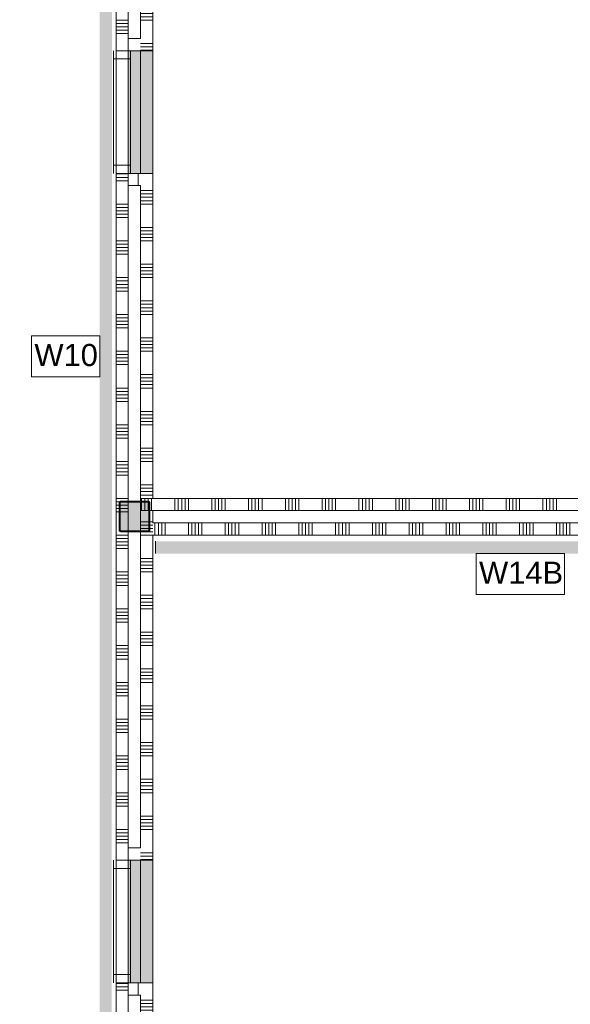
# Model space of a CAD drawing. Header units: millimetres. Extents: x -850 to 154668, y -80411 to 71019.
# Tile 227 of 236: x 88925 to 93413, y 9075 to 17103. Entities that reach past the tile are written whole.
import ezdxf

# ---------------------------------------------------------------- set-up
doc = ezdxf.new("R2010")
doc.units = ezdxf.units.MM
doc.header["$MEASUREMENT"] = 0
for name, color, linetype in [('New_22 NC Binnenwanden', 7, 'Continuous'), ('New_22 NC Binnenwanden Afdek-arcering', 7, 'Continuous'), ('New_22 NC Binnenwanden Doorsnede-arcering', 7, 'Continuous'), ('New_22 NC Binnenwanden Laagscheidingslijnen', 7, 'Continuous'), ('New_22 NC Binnenwanden Ramen', 7, 'Continuous'), ('New_Info Wandafwerking aanduiding', 7, 'Continuous'), ('New_Info Wandafwerking aanduiding Doorsnede-arcering', 7, 'Continuous'), ('New_Z Ruimtefuncties Zone omranding', 7, 'Continuous'), ('S-COLS-____-OTLN.RVT S', 7, 'Continuous'), ('S-COLS-____-OTLN.RVT S 2D arcering', 7, 'Continuous')]:
    doc.layers.add(name, color=color, linetype=linetype)
doc.styles.add('GENERATED_STYLE_1', font='arial.ttf')

# ---------------------------------------------------------------- blocks, each defined once
blk = doc.blocks.new('*X39')
at = {"layer": 'New_22 NC Binnenwanden Doorsnede-arcering', "color": 254, "linetype": 'Continuous', "lineweight": 0, "true_color": 0xe9ebeb}
for p, q in [((90190.3, 13195.6), (90190.3, 13200)), ((90190.3, 13100), (90190.3, 13195.6)), ((90217.7, 13195.6), (90217.7, 13200)), ((90217.7, 13100), (90217.7, 13195.6)), ((90245.1, 13195.6), (90245.1, 13200)), ((90245.1, 13100), (90245.1, 13195.6)), ((90272.6, 13195.6), (90272.6, 13200)), ((90272.6, 13100), (90272.6, 13195.6)), ((90300, 13195.6), (90300, 13200)), ((90300, 13100), (90300, 13195.6)), ((90490.3, 13195.6), (90490.3, 13200)), ((90490.3, 13100), (90490.3, 13195.6)), ((90517.7, 13195.6), (90517.7, 13200)), ((90517.7, 13100), (90517.7, 13195.6)), ((90545.1, 13195.6), (90545.1, 13200)), ((90545.1, 13100), (90545.1, 13195.6)), ((90572.6, 13195.6), (90572.6, 13200)), ((90572.6, 13100), (90572.6, 13195.6)), ((90600, 13195.6), (90600, 13200)), ((90600, 13100), (90600, 13195.6)), ((90790.3, 13195.6), (90790.3, 13200)), ((90790.3, 13100), (90790.3, 13195.6)), ((90817.7, 13195.6), (90817.7, 13200)), ((90817.7, 13100), (90817.7, 13195.6)), ((90845.1, 13195.6), (90845.1, 13200)), ((90845.1, 13100), (90845.1, 13195.6)), ((90872.6, 13195.6), (90872.6, 13200)), ((90872.6, 13100), (90872.6, 13195.6)), ((90900, 13195.6), (90900, 13200)), ((90900, 13100), (90900, 13195.6)), ((91090.3, 13195.6), (91090.3, 13200)), ((91090.3, 13100), (91090.3, 13195.6)), ((91117.7, 13195.6), (91117.7, 13200)), ((91117.7, 13100), (91117.7, 13195.6)), ((91145.1, 13195.6), (91145.1, 13200)), ((91145.1, 13100), (91145.1, 13195.6)), ((91172.6, 13195.6), (91172.6, 13200)), ((91172.6, 13100), (91172.6, 13195.6)), ((91200, 13195.6), (91200, 13200)), ((91200, 13100), (91200, 13195.6)), ((91390.3, 13195.6), (91390.3, 13200)), ((91390.3, 13100), (91390.3, 13195.6)), ((91417.7, 13195.6), (91417.7, 13200)), ((91417.7, 13100), (91417.7, 13195.6)), ((91445.1, 13195.6), (91445.1, 13200)), ((91445.1, 13100), (91445.1, 13195.6)), ((91472.6, 13195.6), (91472.6, 13200)), ((91472.6, 13100), (91472.6, 13195.6)), ((91500, 13195.6), (91500, 13200)), ((91500, 13100), (91500, 13195.6)), ((91690.3, 13195.6), (91690.3, 13200)), ((91690.3, 13100), (91690.3, 13195.6)), ((91717.7, 13195.6), (91717.7, 13200)), ((91717.7, 13100), (91717.7, 13195.6)), ((91745.1, 13195.6), (91745.1, 13200)), ((91745.1, 13100), (91745.1, 13195.6)), ((91772.6, 13195.6), (91772.6, 13200)), ((91772.6, 13100), (91772.6, 13195.6)), ((91800, 13195.6), (91800, 13200)), ((91800, 13100), (91800, 13195.6)), ((91990.3, 13195.6), (91990.3, 13200)), ((91990.3, 13100), (91990.3, 13195.6)), ((92017.7, 13195.6), (92017.7, 13200)), ((92017.7, 13100), (92017.7, 13195.6)), ((92045.1, 13195.6), (92045.1, 13200)), ((92045.1, 13100), (92045.1, 13195.6)), ((92072.6, 13195.6), (92072.6, 13200)), ((92072.6, 13100), (92072.6, 13195.6)), ((92100, 13195.6), (92100, 13200)), ((92100, 13100), (92100, 13195.6)), ((92290.3, 13195.6), (92290.3, 13200)), ((92290.3, 13100), (92290.3, 13195.6)), ((92317.7, 13195.6), (92317.7, 13200)), ((92317.7, 13100), (92317.7, 13195.6)), ((92345.1, 13195.6), (92345.1, 13200)), ((92345.1, 13100), (92345.1, 13195.6)), ((92372.6, 13195.6), (92372.6, 13200)), ((92372.6, 13100), (92372.6, 13195.6)), ((92400, 13195.6), (92400, 13200)), ((92400, 13100), (92400, 13195.6)), ((92590.3, 13195.6), (92590.3, 13200)), ((92590.3, 13100), (92590.3, 13195.6)), ((92617.7, 13195.6), (92617.7, 13200)), ((92617.7, 13100), (92617.7, 13195.6)), ((92645.1, 13195.6), (92645.1, 13200)), ((92645.1, 13100), (92645.1, 13195.6)), ((92672.6, 13195.6), (92672.6, 13200)), ((92672.6, 13100), (92672.6, 13195.6)), ((92700, 13195.6), (92700, 13200)), ((92700, 13100), (92700, 13195.6)), ((92890.3, 13195.6), (92890.3, 13200)), ((92890.3, 13100), (92890.3, 13195.6)), ((92917.7, 13195.6), (92917.7, 13200)), ((92917.7, 13100), (92917.7, 13195.6)), ((92945.1, 13195.6), (92945.1, 13200)), ((92945.1, 13100), (92945.1, 13195.6)), ((92972.6, 13195.6), (92972.6, 13200)), ((92972.6, 13100), (92972.6, 13195.6)), ((93000, 13195.6), (93000, 13200)), ((93000, 13100), (93000, 13195.6)), ((93190.3, 13195.6), (93190.3, 13200)), ((93190.3, 13100), (93190.3, 13195.6)), ((93217.7, 13195.6), (93217.7, 13200)), ((93217.7, 13100), (93217.7, 13195.6)), ((93245.1, 13195.6), (93245.1, 13200)), ((93245.1, 13100), (93245.1, 13195.6)), ((93272.6, 13195.6), (93272.6, 13200)), ((93272.6, 13100), (93272.6, 13195.6)), ((93300, 13195.6), (93300, 13200)), ((93300, 13100), (93300, 13195.6))]:
    blk.add_line(p, q, dxfattribs=at)
blk = doc.blocks.new('*X41')
at = {"layer": 'New_22 NC Binnenwanden Doorsnede-arcering', "color": 254, "linetype": 'Continuous', "lineweight": 0, "true_color": 0xe9ebeb}
for p, q in [((89917.7, 13195.6), (89917.7, 13200)), ((89917.7, 13175), (89917.7, 13195.6)), ((89945.1, 13195.6), (89945.1, 13200)), ((89945.1, 13175), (89945.1, 13195.6)), ((89972.6, 13195.6), (89972.6, 13200)), ((89972.6, 13173.5), (89972.6, 13195.6)), ((90000, 13195.6), (90000, 13200)), ((90000, 13100), (90000, 13195.6))]:
    blk.add_line(p, q, dxfattribs=at)
blk = doc.blocks.new('*X42')
at = {"layer": 'New_22 NC Binnenwanden Doorsnede-arcering', "color": 254, "linetype": 'Continuous', "lineweight": 0, "true_color": 0xe9ebeb}
for p, q in [((89917.7, 13100), (89917.7, 13167)), ((89945.1, 13100), (89945.1, 13167)), ((89972.6, 13100), (89972.6, 13165.5))]:
    blk.add_line(p, q, dxfattribs=at)
blk = doc.blocks.new('Wall_5_1', base_point=(90010, 13200))
at = {"layer": 'New_22 NC Binnenwanden', "color": 8, "linetype": 'Continuous', "lineweight": 0, "true_color": 0x778488}
for p, q in [((89910, 13200), (89910, 13175)), ((89910, 13167), (89910, 13100))]:
    blk.add_line(p, q, dxfattribs=at)
at = {"layer": 'New_22 NC Binnenwanden', "color": 8, "linetype": 'Continuous', "lineweight": 0, "true_color": 0x778488, "flags": 128}
for points in [[(99110, 13200), (90010, 13200)], [(90010, 13100), (98835, 13100)]]:
    blk.add_lwpolyline(points, dxfattribs=at)
at = {"layer": 'New_22 NC Binnenwanden Laagscheidingslijnen', "color": 8, "linetype": 'Continuous', "lineweight": 0, "true_color": 0x778488}
for p, q in [((90010, 13200), (89910, 13200)), ((89910, 13100), (89977, 13100)), ((89985, 13100), (90010, 13100))]:
    blk.add_line(p, q, dxfattribs=at)
at = {"layer": 'New_22 NC Binnenwanden', "color": 8, "lineweight": 0, "true_color": 0x778488}
for name in ['*X41', '*X42', '*X39']:
    blk.add_blockref(name, (0, 0), dxfattribs=at)
blk = doc.blocks.new('*X46')
at = {"layer": 'New_22 NC Binnenwanden Doorsnede-arcering', "color": 254, "linetype": 'Continuous', "lineweight": 0, "true_color": 0xe9ebeb}
for p, q in [((89810, 9245.1), (89710, 9245.1)), ((89810, 9217.7), (89710, 9217.7)), ((89810, 9190.3), (89710, 9190.3)), ((89810, 9000), (89710, 9000)), ((89810, 8972.6), (89710, 8972.6)), ((89810, 8945.1), (89710, 8945.1)), ((89810, 8917.7), (89710, 8917.7)), ((89810, 8890.3), (89710, 8890.3)), ((89735, 8700), (89710, 8700)), ((89735, 8672.6), (89710, 8672.6)), ((89735, 8645.1), (89710, 8645.1)), ((89735, 8617.7), (89710, 8617.7)), ((89735.3, 8590.3), (89710, 8590.3))]:
    blk.add_line(p, q, dxfattribs=at)
blk = doc.blocks.new('*X47')
at = {"layer": 'New_22 NC Binnenwanden Doorsnede-arcering', "color": 254, "linetype": 'Continuous', "lineweight": 0, "true_color": 0xe9ebeb}
for p, q in [((89810, 15845.1), (89710, 15845.1)), ((89810, 15817.7), (89710, 15817.7)), ((89810, 15790.3), (89710, 15790.3)), ((89810, 15600), (89710, 15600)), ((89810, 15572.6), (89710, 15572.6)), ((89810, 15545.1), (89710, 15545.1)), ((89810, 15517.7), (89710, 15517.7)), ((89810, 15490.3), (89710, 15490.3)), ((89810, 15300), (89710, 15300)), ((89810, 15272.6), (89710, 15272.6)), ((89810, 15245.1), (89710, 15245.1)), ((89810, 15217.7), (89710, 15217.7)), ((89810, 15190.3), (89710, 15190.3)), ((89810, 15000), (89710, 15000)), ((89810, 14972.6), (89710, 14972.6)), ((89810, 14945.1), (89710, 14945.1)), ((89810, 14917.7), (89710, 14917.7)), ((89810, 14890.3), (89710, 14890.3)), ((89810, 14700), (89710, 14700)), ((89810, 14672.6), (89710, 14672.6)), ((89810, 14645.1), (89710, 14645.1)), ((89810, 14617.7), (89710, 14617.7)), ((89810, 14590.3), (89710, 14590.3)), ((89810, 14400), (89710, 14400)), ((89810, 14372.6), (89710, 14372.6)), ((89810, 14345.1), (89710, 14345.1)), ((89810, 14317.7), (89710, 14317.7)), ((89810, 14290.3), (89710, 14290.3)), ((89810, 14100), (89710, 14100)), ((89810, 14072.6), (89710, 14072.6)), ((89810, 14045.1), (89710, 14045.1)), ((89810, 14017.7), (89710, 14017.7)), ((89810, 13990.3), (89710, 13990.3)), ((89810, 13800), (89710, 13800)), ((89810, 13772.6), (89710, 13772.6)), ((89810, 13745.1), (89710, 13745.1)), ((89810, 13717.7), (89710, 13717.7)), ((89810, 13690.3), (89710, 13690.3)), ((89810, 13500), (89710, 13500)), ((89810, 13472.6), (89710, 13472.6)), ((89810, 13445.1), (89710, 13445.1)), ((89810, 13417.7), (89710, 13417.7)), ((89810, 13390.3), (89710, 13390.3)), ((89810, 13200), (89710, 13200)), ((89745.1, 13172.6), (89710, 13172.6)), ((89735, 13145.1), (89710, 13145.1)), ((89735, 13117.7), (89710, 13117.7)), ((89735, 13090.3), (89710, 13090.3)), ((89810, 12900), (89710, 12900)), ((89810, 12872.6), (89710, 12872.6)), ((89810, 12845.1), (89710, 12845.1)), ((89810, 12817.7), (89710, 12817.7)), ((89810, 12790.3), (89710, 12790.3)), ((89810, 12600), (89710, 12600)), ((89810, 12572.6), (89710, 12572.6)), ((89810, 12545.1), (89710, 12545.1)), ((89810, 12517.7), (89710, 12517.7)), ((89810, 12490.3), (89710, 12490.3)), ((89810, 12300), (89710, 12300)), ((89810, 12272.6), (89710, 12272.6)), ((89810, 12245.1), (89710, 12245.1)), ((89810, 12217.7), (89710, 12217.7)), ((89810, 12190.3), (89710, 12190.3)), ((89810, 12000), (89710, 12000)), ((89810, 11972.6), (89710, 11972.6)), ((89810, 11945.1), (89710, 11945.1)), ((89810, 11917.7), (89710, 11917.7)), ((89810, 11890.3), (89710, 11890.3)), ((89810, 11700), (89710, 11700)), ((89810, 11672.6), (89710, 11672.6)), ((89810, 11645.1), (89710, 11645.1)), ((89810, 11617.7), (89710, 11617.7)), ((89810, 11590.3), (89710, 11590.3)), ((89810, 11400), (89710, 11400)), ((89810, 11372.6), (89710, 11372.6)), ((89810, 11345.1), (89710, 11345.1)), ((89810, 11317.7), (89710, 11317.7)), ((89810, 11290.3), (89710, 11290.3)), ((89810, 11100), (89710, 11100)), ((89810, 11072.6), (89710, 11072.6)), ((89810, 11045.1), (89710, 11045.1)), ((89810, 11017.7), (89710, 11017.7)), ((89810, 10990.3), (89710, 10990.3)), ((89810, 10800), (89710, 10800)), ((89810, 10772.6), (89710, 10772.6)), ((89810, 10745.1), (89710, 10745.1)), ((89810, 10717.7), (89710, 10717.7)), ((89810, 10690.3), (89710, 10690.3)), ((89810, 10500), (89710, 10500)), ((89810, 10472.6), (89710, 10472.6)), ((89810, 10445.1), (89710, 10445.1)), ((89810, 10417.7), (89710, 10417.7)), ((89810, 10390.3), (89710, 10390.3))]:
    blk.add_line(p, q, dxfattribs=at)
blk = doc.blocks.new('*X50')
at = {"layer": 'New_22 NC Binnenwanden Doorsnede-arcering', "color": 254, "linetype": 'Continuous', "lineweight": 0, "true_color": 0xe9ebeb}
for p, q in [((89735, 17400), (89710, 17400)), ((89735, 17372.6), (89710, 17372.6)), ((89735, 17345.1), (89710, 17345.1)), ((89735, 17317.7), (89710, 17317.7)), ((89735.3, 17290.3), (89710, 17290.3)), ((89810, 17100), (89710, 17100)), ((89810, 17072.6), (89710, 17072.6)), ((89810, 17045.1), (89710, 17045.1)), ((89810, 17017.7), (89710, 17017.7)), ((89810, 16990.3), (89710, 16990.3))]:
    blk.add_line(p, q, dxfattribs=at)
blk = doc.blocks.new('*X53')
at = {"layer": 'New_22 NC Binnenwanden Doorsnede-arcering', "color": 254, "linetype": 'Continuous', "lineweight": 0, "true_color": 0xe9ebeb}
for p, q in [((89810, 13145.1), (89743, 13145.1)), ((89810, 13117.7), (89743, 13117.7)), ((89810, 13090.3), (89743, 13090.3))]:
    blk.add_line(p, q, dxfattribs=at)
blk = doc.blocks.new('R1 22_2')
at = {"layer": 'New_22 NC Binnenwanden Ramen', "color": 1, "linetype": 'Continuous', "lineweight": 0}
for p, q in [((-500, 0), (-433, 0)), ((-433, 0), (-433, -139)), ((-433, 0), (433, 0)), ((433, -139), (433, 0)), ((433, 0), (500, 0)), ((-433, -139), (-500, -139)), ((433, -139), (-433, -139)), ((500, -139), (433, -139))]:
    blk.add_line(p, q, dxfattribs=at)
at = {"layer": 'New_22 NC Binnenwanden Ramen', "color": 9, "linetype": 'Continuous', "lineweight": 0}
for p, q in [((-500, -20), (500, -20)), ((-500, -120), (500, -120))]:
    blk.add_line(p, q, dxfattribs=at)
at = {"layer": 'New_22 NC Binnenwanden Ramen', "color": 7, "linetype": 'Continuous', "lineweight": 0}
for p, q in [((-500, -20), (-500, -120)), ((-500, -20), (-500, -120)), ((500, -20), (500, -120)), ((500, -20), (500, -120))]:
    blk.add_line(p, q, dxfattribs=at)
blk = doc.blocks.new('Wall_6_1', base_point=(89710, 26125))
at = {"layer": 'New_22 NC Binnenwanden', "color": 8, "linetype": 'Continuous', "lineweight": 0, "true_color": 0x778488}
for p, q in [((89710, 16850), (89810, 16850)), ((89710, 15850), (89810, 15850)), ((89710, 10250.1), (89810, 10250.1)), ((89710, 9250.1), (89810, 9250.1))]:
    blk.add_line(p, q, dxfattribs=at)
at = {"layer": 'New_22 NC Binnenwanden', "color": 8, "linetype": 'Continuous', "lineweight": 0, "true_color": 0x778488, "flags": 128}
for points in [[(89710, 17550), (89710, 16850)], [(89810, 16850), (89810, 17275)], [(89710, 15850), (89710, 10250.1)], [(89810, 13175), (89810, 15850)], [(89810, 12933), (89810, 13167)], [(89810, 10250.1), (89810, 12925)], [(89710, 9250.1), (89710, 8550)], [(89810, 8825), (89810, 9250.1)]]:
    blk.add_lwpolyline(points, dxfattribs=at)
at = {"layer": 'New_22 NC Binnenwanden', "color": 8, "lineweight": 0, "true_color": 0x778488}
for name in ['*X50', '*X47', '*X53', '*X46']:
    blk.add_blockref(name, (0, 0), dxfattribs=at)
at = {"layer": 'New_22 NC Binnenwanden Ramen', "color": 1, "linetype": 'Continuous', "lineweight": 0, "zscale": 1000, "rotation": 90}
blk.add_blockref('R1 22_2', (89690, 16350), dxfattribs=at)
at = {"layer": 'New_22 NC Binnenwanden Ramen', "color": 1, "linetype": 'Continuous', "lineweight": 0, "xscale": -1, "zscale": 1000, "rotation": 90}
blk.add_blockref('R1 22_2', (89690, 9750.1), dxfattribs=at)
blk = doc.blocks.new('*X119')
at = {"layer": 'New_22 NC Binnenwanden Doorsnede-arcering', "color": 254, "linetype": 'Continuous', "lineweight": 0, "true_color": 0xe9ebeb}
for p, q in [((90027.4, 13000), (90027.4, 12900)), ((90054.9, 13000), (90054.9, 12900)), ((90082.3, 13000), (90082.3, 12900)), ((90109.7, 13000), (90109.7, 12900)), ((90300, 13000), (90300, 12900)), ((90327.4, 13000), (90327.4, 12900)), ((90354.9, 13000), (90354.9, 12900)), ((90382.3, 13000), (90382.3, 12900)), ((90409.7, 13000), (90409.7, 12900)), ((90600, 13000), (90600, 12900)), ((90627.4, 13000), (90627.4, 12900)), ((90654.9, 13000), (90654.9, 12900)), ((90682.3, 13000), (90682.3, 12900)), ((90709.7, 13000), (90709.7, 12900)), ((90900, 13000), (90900, 12900)), ((90927.4, 13000), (90927.4, 12900)), ((90954.9, 13000), (90954.9, 12900)), ((90982.3, 13000), (90982.3, 12900)), ((91009.7, 13000), (91009.7, 12900)), ((91200, 13000), (91200, 12900)), ((91227.4, 13000), (91227.4, 12900)), ((91254.9, 13000), (91254.9, 12900)), ((91282.3, 13000), (91282.3, 12900)), ((91309.7, 13000), (91309.7, 12900)), ((91500, 13000), (91500, 12900)), ((91527.4, 13000), (91527.4, 12900)), ((91554.9, 13000), (91554.9, 12900)), ((91582.3, 13000), (91582.3, 12900)), ((91609.7, 13000), (91609.7, 12900)), ((91800, 13000), (91800, 12900)), ((91827.4, 13000), (91827.4, 12900)), ((91854.9, 13000), (91854.9, 12900)), ((91882.3, 13000), (91882.3, 12900)), ((91909.7, 13000), (91909.7, 12900)), ((92100, 13000), (92100, 12900)), ((92127.4, 13000), (92127.4, 12900)), ((92154.9, 13000), (92154.9, 12900)), ((92182.3, 13000), (92182.3, 12900)), ((92209.7, 13000), (92209.7, 12900)), ((92400, 13000), (92400, 12900)), ((92427.4, 13000), (92427.4, 12900)), ((92454.9, 13000), (92454.9, 12900)), ((92482.3, 13000), (92482.3, 12900)), ((92509.7, 13000), (92509.7, 12900)), ((92700, 13000), (92700, 12900)), ((92727.4, 13000), (92727.4, 12900)), ((92754.9, 13000), (92754.9, 12900)), ((92782.3, 13000), (92782.3, 12900)), ((92809.7, 13000), (92809.7, 12900)), ((93000, 13000), (93000, 12900)), ((93027.4, 13000), (93027.4, 12900)), ((93054.9, 13000), (93054.9, 12900)), ((93082.3, 13000), (93082.3, 12900)), ((93109.7, 13000), (93109.7, 12900)), ((93300, 13000), (93300, 12900)), ((93327.4, 13000), (93327.4, 12900)), ((93354.9, 13000), (93354.9, 12900)), ((93382.3, 13000), (93382.3, 12900)), ((93409.7, 13000), (93409.7, 12900))]:
    blk.add_line(p, q, dxfattribs=at)
blk = doc.blocks.new('Wall_20_1', base_point=(90010, 12900))
at = {"layer": 'New_22 NC Binnenwanden', "color": 8, "linetype": 'Continuous', "lineweight": 0, "true_color": 0x778488, "flags": 128}
for points in [[(98835, 13000), (90010, 13000)], [(90010, 12900), (99110, 12900)]]:
    blk.add_lwpolyline(points, dxfattribs=at)
at = {"layer": 'New_22 NC Binnenwanden', "color": 8, "lineweight": 0, "true_color": 0x778488}
blk.add_blockref('*X119', (0, 0), dxfattribs=at)
blk = doc.blocks.new('Wall_30_1', base_point=(90010, 10250))
at = {"layer": 'New_22 NC Binnenwanden', "color": 8, "linetype": 'Continuous', "lineweight": 0, "true_color": 0x778488, "flags": 128}
for points in [[(89910, 10350), (89810, 10350)], [(89810, 10250), (89810, 10350)], [(89810, 10250), (89910, 10250)]]:
    blk.add_lwpolyline(points, dxfattribs=at)
blk = doc.blocks.new('*X159')
at = {"layer": 'New_22 NC Binnenwanden Doorsnede-arcering', "color": 254, "linetype": 'Continuous', "lineweight": 0, "true_color": 0xe9ebeb}
blk.add_line((89890.3, 9150), (89890.3, 9250), dxfattribs=at)
blk = doc.blocks.new('Wall_31_1', base_point=(90010, 9250))
at = {"layer": 'New_22 NC Binnenwanden', "color": 8, "linetype": 'Continuous', "lineweight": 0, "true_color": 0x778488, "flags": 128}
for points in [[(89910, 9250), (89810, 9250)], [(89810, 9250), (89810, 9150)], [(89810, 9150), (89910, 9150)]]:
    blk.add_lwpolyline(points, dxfattribs=at)
at = {"layer": 'New_22 NC Binnenwanden', "color": 8, "lineweight": 0, "true_color": 0x778488}
blk.add_blockref('*X159', (0, 0), dxfattribs=at)
blk = doc.blocks.new('Slab_8_1', base_point=(89810, 9250))
at = {"layer": 'New_22 NC Binnenwanden Afdek-arcering', "linetype": 'Continuous', "lineweight": 0, "true_color": 0xffffff}
blk.add_hatch(color=7, dxfattribs=at).paths.add_polyline_path([(89810, 9250), (90010, 9250), (90010, 10250), (89810, 10250)])
at = {"layer": 'New_22 NC Binnenwanden', "color": 1, "linetype": 'Continuous', "lineweight": 0, "flags": 128}
blk.add_lwpolyline([(89810, 9250), (90010, 9250), (90010, 10250), (89810, 10250)], close=True, dxfattribs=at)
blk = doc.blocks.new('Slab_9_1', base_point=(89810, 15850))
at = {"layer": 'New_22 NC Binnenwanden Afdek-arcering', "linetype": 'Continuous', "lineweight": 0, "true_color": 0xffffff}
blk.add_hatch(color=7, dxfattribs=at).paths.add_polyline_path([(89810, 15850), (90010, 15850), (90010, 16850), (89810, 16850)])
at = {"layer": 'New_22 NC Binnenwanden', "color": 1, "linetype": 'Continuous', "lineweight": 0, "flags": 128}
blk.add_lwpolyline([(89810, 15850), (90010, 15850), (90010, 16850), (89810, 16850)], close=True, dxfattribs=at)
blk = doc.blocks.new('*X1343')
at = {"layer": 'New_22 NC Binnenwanden Doorsnede-arcering', "color": 254, "linetype": 'Continuous', "lineweight": 0, "true_color": 0xe9ebeb}
for p, q in [((89910, 13009.7), (89977, 13009.7)), ((89910, 12982.3), (89977, 12982.3)), ((89910, 12954.9), (89977, 12954.9))]:
    blk.add_line(p, q, dxfattribs=at)
blk = doc.blocks.new('*X1344')
at = {"layer": 'New_22 NC Binnenwanden Doorsnede-arcering', "color": 254, "linetype": 'Continuous', "lineweight": 0, "true_color": 0xe9ebeb}
for p, q in [((89985, 13009.7), (90010, 13009.7)), ((89974.9, 12927.4), (90010, 12927.4)), ((89985, 12982.3), (90010, 12982.3)), ((89985, 12954.9), (90010, 12954.9)), ((89910, 12900), (90010, 12900)), ((89910, 12709.7), (90010, 12709.7)), ((89910, 12682.3), (90010, 12682.3)), ((89910, 12654.9), (90010, 12654.9)), ((89910, 12627.4), (90010, 12627.4)), ((89910, 12600), (90010, 12600)), ((89910, 12409.7), (90010, 12409.7)), ((89910, 12382.3), (90010, 12382.3)), ((89910, 12354.9), (90010, 12354.9)), ((89910, 12327.4), (90010, 12327.4)), ((89910, 12300), (90010, 12300)), ((89910, 12109.7), (90010, 12109.7)), ((89910, 12082.3), (90010, 12082.3)), ((89910, 12054.9), (90010, 12054.9)), ((89910, 12027.4), (90010, 12027.4)), ((89910, 12000), (90010, 12000)), ((89910, 11809.7), (90010, 11809.7)), ((89910, 11782.3), (90010, 11782.3)), ((89910, 11754.9), (90010, 11754.9)), ((89910, 11727.4), (90010, 11727.4)), ((89910, 11700), (90010, 11700)), ((89910, 11509.7), (90010, 11509.7)), ((89910, 11482.3), (90010, 11482.3)), ((89910, 11454.9), (90010, 11454.9)), ((89910, 11427.4), (90010, 11427.4)), ((89910, 11400), (90010, 11400)), ((89910, 11209.7), (90010, 11209.7)), ((89910, 11182.3), (90010, 11182.3)), ((89910, 11154.9), (90010, 11154.9)), ((89910, 11127.4), (90010, 11127.4)), ((89910, 11100), (90010, 11100)), ((89910, 10909.7), (90010, 10909.7)), ((89910, 10882.3), (90010, 10882.3)), ((89910, 10854.9), (90010, 10854.9)), ((89910, 10827.4), (90010, 10827.4)), ((89910, 10800), (90010, 10800)), ((89910, 10609.7), (90010, 10609.7)), ((89910, 10582.3), (90010, 10582.3)), ((89910, 10554.9), (90010, 10554.9)), ((89910, 10527.4), (90010, 10527.4)), ((89910, 10500), (90010, 10500)), ((89910, 10309.7), (90010, 10309.7)), ((89910, 10282.3), (90010, 10282.3)), ((89910, 10254.9), (90010, 10254.9))]:
    blk.add_line(p, q, dxfattribs=at)
blk = doc.blocks.new('*X1345')
at = {"layer": 'New_22 NC Binnenwanden Doorsnede-arcering', "color": 254, "linetype": 'Continuous', "lineweight": 0, "true_color": 0xe9ebeb}
for p, q in [((89910, 9109.7), (90010, 9109.7)), ((89910, 9082.3), (90010, 9082.3)), ((89910, 9054.9), (90010, 9054.9)), ((89910, 9027.4), (90010, 9027.4)), ((89910, 9000), (90010, 9000)), ((89984.7, 8809.7), (90010, 8809.7)), ((89985, 8782.3), (90010, 8782.3)), ((89985, 8754.9), (90010, 8754.9)), ((89985, 8727.4), (90010, 8727.4)), ((89985, 8700), (90010, 8700))]:
    blk.add_line(p, q, dxfattribs=at)
blk = doc.blocks.new('*X1348')
at = {"layer": 'New_22 NC Binnenwanden Doorsnede-arcering', "color": 254, "linetype": 'Continuous', "lineweight": 0, "true_color": 0xe9ebeb}
for p, q in [((89910, 15709.7), (90010, 15709.7)), ((89910, 15682.3), (90010, 15682.3)), ((89910, 15654.9), (90010, 15654.9)), ((89910, 15627.4), (90010, 15627.4)), ((89910, 15600), (90010, 15600)), ((89910, 15409.7), (90010, 15409.7)), ((89910, 15382.3), (90010, 15382.3)), ((89910, 15354.9), (90010, 15354.9)), ((89910, 15327.4), (90010, 15327.4)), ((89910, 15300), (90010, 15300)), ((89910, 15109.7), (90010, 15109.7)), ((89910, 15082.3), (90010, 15082.3)), ((89910, 15054.9), (90010, 15054.9)), ((89910, 15027.4), (90010, 15027.4)), ((89910, 15000), (90010, 15000)), ((89910, 14809.7), (90010, 14809.7)), ((89910, 14782.3), (90010, 14782.3)), ((89910, 14754.9), (90010, 14754.9)), ((89910, 14727.4), (90010, 14727.4)), ((89910, 14700), (90010, 14700)), ((89910, 14509.7), (90010, 14509.7)), ((89910, 14482.3), (90010, 14482.3)), ((89910, 14454.9), (90010, 14454.9)), ((89910, 14427.4), (90010, 14427.4)), ((89910, 14400), (90010, 14400)), ((89910, 14209.7), (90010, 14209.7)), ((89910, 14182.3), (90010, 14182.3)), ((89910, 14154.9), (90010, 14154.9)), ((89910, 14127.4), (90010, 14127.4)), ((89910, 14100), (90010, 14100)), ((89910, 13909.7), (90010, 13909.7)), ((89910, 13882.3), (90010, 13882.3)), ((89910, 13854.9), (90010, 13854.9)), ((89910, 13827.4), (90010, 13827.4)), ((89910, 13800), (90010, 13800)), ((89910, 13609.7), (90010, 13609.7)), ((89910, 13582.3), (90010, 13582.3)), ((89910, 13554.9), (90010, 13554.9)), ((89910, 13527.4), (90010, 13527.4)), ((89910, 13500), (90010, 13500)), ((89910, 13309.7), (90010, 13309.7)), ((89910, 13282.3), (90010, 13282.3)), ((89910, 13254.9), (90010, 13254.9)), ((89910, 13227.4), (90010, 13227.4))]:
    blk.add_line(p, q, dxfattribs=at)
blk = doc.blocks.new('*X1349')
at = {"layer": 'New_22 NC Binnenwanden Doorsnede-arcering', "color": 254, "linetype": 'Continuous', "lineweight": 0, "true_color": 0xe9ebeb}
for p, q in [((89985, 17427.4), (90010, 17427.4)), ((89985, 17400), (90010, 17400)), ((89910, 17209.7), (90010, 17209.7)), ((89910, 17182.3), (90010, 17182.3)), ((89910, 17154.9), (90010, 17154.9)), ((89910, 17127.4), (90010, 17127.4)), ((89910, 17100), (90010, 17100)), ((89910, 16909.7), (90010, 16909.7)), ((89910, 16882.3), (90010, 16882.3)), ((89910, 16854.9), (90010, 16854.9))]:
    blk.add_line(p, q, dxfattribs=at)
blk = doc.blocks.new('R rechthoekige opening 22_15')
at = {"layer": 'New_22 NC Binnenwanden Ramen', "color": 9, "linetype": 'Continuous', "lineweight": 0}
for p, q in [((-500, -25), (500, -25)), ((-500, -125), (500, -125))]:
    blk.add_line(p, q, dxfattribs=at)
at = {"layer": 'New_22 NC Binnenwanden Ramen', "color": 7, "linetype": 'Continuous', "lineweight": 0}
for p, q in [((-500, -125), (-500, -25)), ((500, -125), (500, -25))]:
    blk.add_line(p, q, dxfattribs=at)
blk = doc.blocks.new('Wall_223_1', base_point=(90010, 8550))
at = {"layer": 'New_22 NC Binnenwanden', "color": 8, "linetype": 'Continuous', "lineweight": 0, "true_color": 0x778488}
for p, q in [((90010, 16850), (89910, 16850)), ((90010, 15850), (89910, 15850)), ((90010, 10250), (89910, 10250)), ((90010, 9250), (89910, 9250))]:
    blk.add_line(p, q, dxfattribs=at)
at = {"layer": 'New_22 NC Binnenwanden', "color": 8, "linetype": 'Continuous', "lineweight": 0, "true_color": 0x778488, "flags": 128}
for points in [[(90010, 16850), (90010, 17450)], [(89910, 17275), (89910, 16950)], [(90010, 13200), (90010, 15850)], [(89910, 15750), (89910, 13175)], [(89910, 13167), (89910, 12933)], [(90010, 13000), (90010, 13100)], [(89910, 12925), (89910, 10350)], [(90010, 10250), (90010, 12900)], [(90010, 8650), (90010, 9250)], [(89910, 9150), (89910, 8825)]]:
    blk.add_lwpolyline(points, dxfattribs=at)
at = {"layer": 'New_22 NC Binnenwanden Laagscheidingslijnen', "color": 8, "linetype": 'Continuous', "lineweight": 0, "true_color": 0x778488}
for p, q in [((90010, 13200), (89910, 13200)), ((89910, 13100), (89977, 13100)), ((89985, 13100), (90010, 13100))]:
    blk.add_line(p, q, dxfattribs=at)
at = {"layer": 'New_22 NC Binnenwanden', "color": 8, "lineweight": 0, "true_color": 0x778488}
for name in ['*X1349', '*X1348', '*X1343', '*X1344', '*X1345']:
    blk.add_blockref(name, (0, 0), dxfattribs=at)
at = {"layer": 'New_22 NC Binnenwanden Ramen', "color": 1, "linetype": 'Continuous', "lineweight": 0, "zscale": 1000, "rotation": 90}
for p in [(89885, 16350), (89885, 9750)]:
    blk.add_blockref('R rechthoekige opening 22_15', p, dxfattribs=at)
blk = doc.blocks.new('Wall_227_1', base_point=(90010, 16850))
at = {"layer": 'New_22 NC Binnenwanden', "color": 8, "linetype": 'Continuous', "lineweight": 0, "true_color": 0x778488, "flags": 128}
for points in [[(89910, 16950), (89810, 16950)], [(89810, 16850), (89810, 16950)], [(89810, 16850), (89910, 16850)]]:
    blk.add_lwpolyline(points, dxfattribs=at)
blk = doc.blocks.new('*X1362')
at = {"layer": 'New_22 NC Binnenwanden Doorsnede-arcering', "color": 254, "linetype": 'Continuous', "lineweight": 0, "true_color": 0xe9ebeb}
blk.add_line((89890.3, 15750), (89890.3, 15850), dxfattribs=at)
blk = doc.blocks.new('Wall_228_1', base_point=(90010, 15850))
at = {"layer": 'New_22 NC Binnenwanden', "color": 8, "linetype": 'Continuous', "lineweight": 0, "true_color": 0x778488, "flags": 128}
for points in [[(89910, 15850), (89810, 15850)], [(89810, 15850), (89810, 15750)], [(89810, 15750), (89910, 15750)]]:
    blk.add_lwpolyline(points, dxfattribs=at)
at = {"layer": 'New_22 NC Binnenwanden', "color": 8, "lineweight": 0, "true_color": 0x778488}
blk.add_blockref('*X1362', (0, 0), dxfattribs=at)
blk = doc.blocks.new('Wall_325_1', base_point=(90032.7, 12800))
at = {"layer": 'New_Info Wandafwerking aanduiding Doorsnede-arcering', "linetype": 'Continuous', "lineweight": 0, "true_color": 0x000000}
blk.add_hatch(color=18, dxfattribs=at).paths.add_polyline_path([(90032.7, 12750), (99010.4, 12750), (99010.4, 12850), (90032.7, 12850)])
at = {"layer": 'New_Info Wandafwerking aanduiding', "color": 9, "linetype": 'Continuous', "lineweight": 0, "flags": 128}
blk.add_lwpolyline([(90032.7, 12850), (90032.7, 12750)], dxfattribs=at)
blk = doc.blocks.new('Slab_46_1', base_point=(89810, 9250))
at = {"layer": 'New_22 NC Binnenwanden Afdek-arcering', "linetype": 'Continuous', "lineweight": 0, "true_color": 0xffffff}
blk.add_hatch(color=7, dxfattribs=at).paths.add_polyline_path([(89810, 9250), (90010, 9250), (90010, 10250), (89810, 10250)])
at = {"layer": 'New_22 NC Binnenwanden', "color": 1, "linetype": 'Continuous', "lineweight": 0, "flags": 128}
blk.add_lwpolyline([(89810, 9250), (90010, 9250), (90010, 10250), (89810, 10250)], close=True, dxfattribs=at)
blk = doc.blocks.new('Slab_47_1', base_point=(89810, 15850))
at = {"layer": 'New_22 NC Binnenwanden Afdek-arcering', "linetype": 'Continuous', "lineweight": 0, "true_color": 0xffffff}
blk.add_hatch(color=7, dxfattribs=at).paths.add_polyline_path([(89810, 15850), (90010, 15850), (90010, 16850), (89810, 16850)])
at = {"layer": 'New_22 NC Binnenwanden', "color": 1, "linetype": 'Continuous', "lineweight": 0, "flags": 128}
blk.add_lwpolyline([(89810, 15850), (90010, 15850), (90010, 16850), (89810, 16850)], close=True, dxfattribs=at)
blk = doc.blocks.new('Column 132[132]_1', base_point=(0.5, 3))
at = {"layer": 'S-COLS-____-OTLN.RVT S 2D arcering', "linetype": 'Continuous', "lineweight": 0, "true_color": 0x778488}
h = blk.add_hatch(color=8, dxfattribs=at)
h.paths.add_polyline_path([(89735.5, 12941), (89736.5, 12936), (89739.3, 12931.8), (89743.5, 12928.9), (89748.5, 12928), (89972.5, 12928), (89977.5, 12928.9), (89981.7, 12931.8), (89984.5, 12936), (89985.5, 12941), (89985.5, 13165), (89984.5, 13169.9), (89981.7, 13174.1), (89977.5, 13177), (89972.5, 13178), (89748.5, 13178), (89743.5, 13177), (89739.3, 13174.1), (89736.5, 13169.9), (89735.5, 13165)])
h.paths.add_polyline_path([(89972.5, 12936), (89748.5, 12936), (89746.6, 12936.3), (89745, 12937.4), (89743.9, 12939), (89743.5, 12941), (89743.5, 13165), (89743.9, 13166.9), (89745, 13168.5), (89746.6, 13169.6), (89748.5, 13170), (89972.5, 13170), (89974.4, 13169.6), (89976.1, 13168.5), (89977.1, 13166.9), (89977.5, 13165), (89977.5, 12941), (89977.1, 12939), (89976.1, 12937.4), (89974.4, 12936.3)], flags=0)
blk.add_hatch(color=8, dxfattribs=at).paths.add_polyline_path([(89972.5, 13170), (89748.5, 13170), (89746.6, 13169.6), (89745, 13168.5), (89743.9, 13166.9), (89743.5, 13165), (89743.5, 12941), (89743.9, 12939), (89745, 12937.4), (89746.6, 12936.3), (89748.5, 12936), (89972.5, 12936), (89974.4, 12936.3), (89976.1, 12937.4), (89977.1, 12939), (89977.5, 12941), (89977.5, 13165), (89977.1, 13166.9), (89976.1, 13168.5), (89974.4, 13169.6)])
at = {"layer": 'S-COLS-____-OTLN.RVT S', "color": 1, "linetype": 'Continuous', "lineweight": 0}
for p, q in [((89736.5, 13169.9), (89735.5, 13165)), ((89739.3, 13174.1), (89736.5, 13169.9)), ((89743.5, 13177), (89739.3, 13174.1)), ((89748.5, 13178), (89743.5, 13177)), ((89743.5, 13165), (89743.9, 13166.9)), ((89743.9, 13166.9), (89745, 13168.5)), ((89745, 13168.5), (89746.6, 13169.6)), ((89746.6, 13169.6), (89748.5, 13170)), ((89972.5, 13178), (89748.5, 13178)), ((89748.5, 13170), (89972.5, 13170)), ((89977.5, 13177), (89972.5, 13178)), ((89972.5, 13170), (89974.4, 13169.6)), ((89974.4, 13169.6), (89976.1, 13168.5)), ((89976.1, 13168.5), (89977.1, 13166.9)), ((89977.1, 13166.9), (89977.5, 13165)), ((89981.7, 13174.1), (89977.5, 13177)), ((89984.5, 13169.9), (89981.7, 13174.1)), ((89985.5, 13165), (89984.5, 13169.9)), ((89735.5, 13165), (89735.5, 12941)), ((89743.5, 12941), (89743.5, 13165)), ((89977.5, 13165), (89977.5, 12941)), ((89985.5, 12941), (89985.5, 13165)), ((89735.5, 12941), (89736.5, 12936)), ((89736.5, 12936), (89739.3, 12931.8)), ((89739.3, 12931.8), (89743.5, 12928.9)), ((89743.9, 12939), (89743.5, 12941)), ((89743.5, 12928.9), (89748.5, 12928)), ((89745, 12937.4), (89743.9, 12939)), ((89746.6, 12936.3), (89745, 12937.4)), ((89748.5, 12936), (89746.6, 12936.3)), ((89972.5, 12936), (89748.5, 12936)), ((89748.5, 12928), (89972.5, 12928)), ((89974.4, 12936.3), (89972.5, 12936)), ((89972.5, 12928), (89977.5, 12928.9)), ((89976.1, 12937.4), (89974.4, 12936.3)), ((89977.1, 12939), (89976.1, 12937.4)), ((89977.5, 12941), (89977.1, 12939)), ((89977.5, 12928.9), (89981.7, 12931.8)), ((89981.7, 12931.8), (89984.5, 12936)), ((89984.5, 12936), (89985.5, 12941))]:
    blk.add_line(p, q, dxfattribs=at)
blk = doc.blocks.new('Wall_722_1', base_point=(89674.1, 4810.6))
at = {"layer": 'New_Info Wandafwerking aanduiding Doorsnede-arcering', "linetype": 'Continuous', "lineweight": 0}
blk.add_hatch(color=1, dxfattribs=at).paths.add_polyline_path([(89674.1, 4910.6), (89680, 26100), (89580, 26100), (89574.1, 4910.6)])

msp = doc.modelspace()

# ---------------------------------------------------------------- linework, layer by layer
at = {"layer": 'New_Info Wandafwerking aanduiding', "color": 9, "linetype": 'Continuous', "lineweight": 0, "flags": 128}
for points in [[(89019.9, 14525.1), (89576.8, 14525.1), (89576.8, 14192.2), (89019.9, 14192.2)], [(92644.3, 12750), (93365.8, 12750), (93365.8, 12417.1), (92644.3, 12417.1)]]:
    msp.add_lwpolyline(points, close=True, dxfattribs=at)
at = {"layer": 'New_Z Ruimtefuncties Zone omranding', "color": 41, "linetype": 'Continuous', "lineweight": 0, "true_color": 0xffeeaa, "flags": 128}
msp.add_lwpolyline([(80260, 17150), (77760, 17150), (77760, 15251.3), (79555, 15251.3, -0.414214), (80655, 14151.3), (80655, 11950.6, -0.414214), (79555, 10850.6), (77160.1, 10850.6), (77160.1, 8950), (87760, 8950), (87760, 4750), (89710, 4750), (89710, 26100), (87760, 26100), (87760, 17150), (80560, 17150)], format="xyb", close=True, dxfattribs=at)
at = {"layer": 'New_Z Ruimtefuncties Zone omranding', "color": 211, "linetype": 'Continuous', "lineweight": 0, "true_color": 0xffaaff, "flags": 128}
for points in [[(89810, 17550), (90010, 17550), (90010, 13200), (99110, 13200), (99110, 17525), (99110, 17525), (99110, 19550), (96960, 19550), (96660, 19550), (90610, 19550), (89810, 19550)], [(90010, 6550), (90610, 6550), (96660, 6550), (96960, 6550), (98835, 6550), (99110, 6550), (99110, 8825), (99110, 12900), (90010, 12900), (90010, 8550)]]:
    msp.add_lwpolyline(points, close=True, dxfattribs=at)

# ---------------------------------------------------------------- block references
at = {"layer": 'New_22 NC Binnenwanden', "color": 8, "lineweight": 0, "true_color": 0x778488}
for name, p in [('Wall_6_1', (89710, 26125)), ('Wall_223_1', (90010, 8550)), ('Wall_227_1', (90010, 16850)), ('Wall_228_1', (90010, 15850)), ('Wall_5_1', (90010, 13200)), ('Wall_20_1', (90010, 12900)), ('Wall_30_1', (90010, 10250)), ('Wall_31_1', (90010, 9250))]:
    msp.add_blockref(name, p, dxfattribs=at)
at = {"layer": 'New_22 NC Binnenwanden', "color": 1, "linetype": 'Continuous', "lineweight": 0}
for name, p in [('Slab_9_1', (89810, 15850)), ('Slab_47_1', (89810, 15850)), ('Slab_8_1', (89810, 9250)), ('Slab_46_1', (89810, 9250))]:
    msp.add_blockref(name, p, dxfattribs=at)
at = {"layer": 'New_Info Wandafwerking aanduiding', "color": 1, "lineweight": 0}
for name, p in [('Wall_722_1', (89674.1, 4810.6)), ('Wall_325_1', (90032.7, 12800))]:
    msp.add_blockref(name, p, dxfattribs=at)
at = {"layer": 'S-COLS-____-OTLN.RVT S', "color": 1, "linetype": 'Continuous', "lineweight": 0}
msp.add_blockref('Column 132[132]_1', (0.5, 3), dxfattribs=at)

# ---------------------------------------------------------------- texts
at = {"layer": 'New_Info Wandafwerking aanduiding', "color": 2, "linetype": 'Continuous', "lineweight": 0, "char_height": 180, "attachment_point": 1, "style": 'GENERATED_STYLE_1'}
for s, insert in [('\\A1;{\\pql;\\fArial|b0|i0|c0|p38;W10}', (89044.9, 14459)), ('\\A1;{\\pql;\\fArial|b0|i0|c0|p38;W14\\fArial|b0|i0|c0|p38;B}', (92669.3, 12683.9))]:
    msp.add_mtext(s, dxfattribs=dict(at, insert=insert))

doc.saveas('drawing.dxf')
